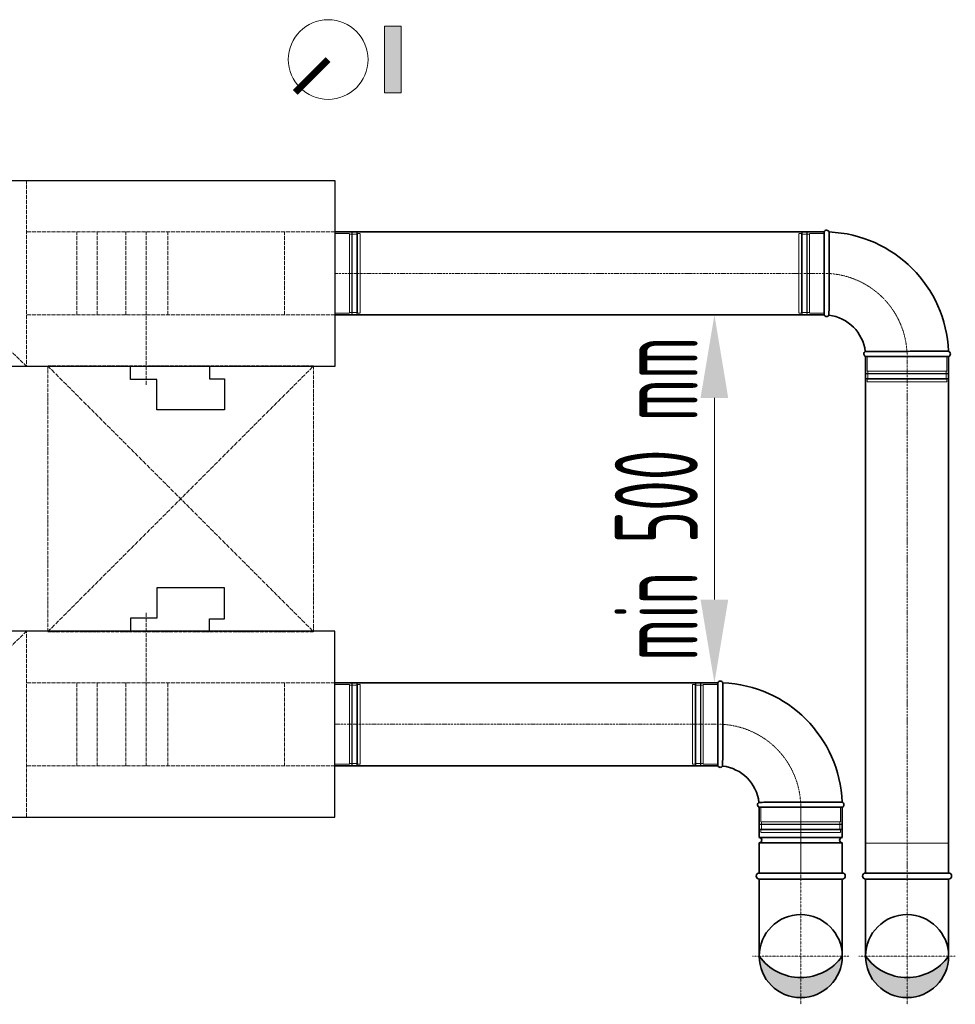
# Model space of a CAD drawing. Header units: millimetres. Extents: x 15940 to 92175, y -24684 to 227664.
# Tile 5 of 132: x 33508 to 34915, y -21760 to -20278. Entities that reach past the tile are written whole.
import ezdxf

# ---------------------------------------------------------------- set-up
doc = ezdxf.new("R2010")
doc.units = ezdxf.units.MM
doc.header["$LTSCALE"] = 0.05
for name, pattern in [('ACAD_ISO02W100', [15, 12, -3]), ('ACAD_ISO05W100', [33, 24, -3, 0, -3, 0, -3]), ('ACAD_ISO10W100', [18, 12, -3, 0, -3])]:
    doc.linetypes.add(name, pattern=pattern)
for name, color, linetype, lineweight in [('UT_KOTY - DIMENZE', 7, 'Continuous', 5), ('VZT_01 SUP (PŘÍVOD) - OBRYS', 5, 'Continuous', 35), ('VZT_02 SUP (PŘÍVOD) - OSA', 5, 'ACAD_ISO10W100', 5), ('VZT_05 ETA (ODVOD) - OBRYS', 6, 'Continuous', 35), ('VZT_06 ETA (ODVOD) - OSA', 6, 'ACAD_ISO10W100', 5), ('VZT_21 ZAŘÍZENÍ - OBRYS', 1, 'Continuous', 30), ('VZT_22 ZAŘÍZENÍ - DETAIL', 8, 'Continuous', 5), ('VZT_KOTY - DIMENZE', 7, 'Continuous', 5), ('VZT_POPIS - OBECNE', 7, 'Continuous', 5), ('VZT_POŽADAVKY NA STAVBU - PODHLEDY', 4, 'ACAD_ISO05W100', 5)]:
    doc.layers.add(name, color=color, linetype=linetype, lineweight=lineweight)
doc.layers.add('VZT_03 SUP (PŘÍVOD) - NETISK', color=8, linetype='ACAD_ISO02W100', lineweight=5, plot=False)
doc.layers.add('VZT_07 ETA (ODVOD) - NETISK', color=8, linetype='ACAD_ISO02W100', lineweight=5, plot=False)
doc.styles.add('ISOCP 2.5', font='isocp.shx', dxfattribs={"width": 0.6, "height": 2.5})

msp = doc.modelspace()

# ---------------------------------------------------------------- hatches: boundary and pattern name
at = {"layer": 'VZT_01 SUP (PŘÍVOD) - OBRYS'}
h = msp.add_hatch(color=256, dxfattribs=at)
h.dxf.hatch_style = 1
h.paths.add_polyline_path([(34620.4, -21687, 0.242708), (34682.9, -21719.2), (34682.9, -21749.5, -0.414214)])
h.paths.add_polyline_path([(34682.9, -21749.5), (34682.9, -21719.2, 0.242708), (34745.4, -21687, -0.414214)])
at = {"layer": 'VZT_05 ETA (ODVOD) - OBRYS'}
h = msp.add_hatch(color=256, dxfattribs=at)
h.dxf.hatch_style = 1
h.paths.add_polyline_path([(34780.4, -21687, 0.242708), (34842.9, -21719.2), (34842.9, -21749.5, -0.414214)])
h.paths.add_polyline_path([(34842.9, -21749.5), (34842.9, -21719.2, 0.242708), (34905.4, -21687, -0.414214)])
at = {"layer": 'VZT_POPIS - OBECNE'}
h = msp.add_hatch(color=256, dxfattribs=at)
h.dxf.hatch_style = 1
h.paths.add_polyline_path([(34081.8, -20387.7), (34081.8, -20287.7), (34056.8, -20287.7), (34056.8, -20387.7)])

# ---------------------------------------------------------------- linework, layer by layer
at = {"layer": 'UT_KOTY - DIMENZE'}
msp.add_line((34553, -21150.5), (34553, -20847), dxfattribs=at)
for points in [[(34532.1, -20847), (34573.8, -20847), (34553, -20722)], [(34532.1, -21150.5), (34573.8, -21150.5), (34553, -21275.5)]]:
    msp.add_solid(points, dxfattribs=at)
at = {"layer": 'VZT_01 SUP (PŘÍVOD) - OBRYS'}
for p, q in [((34557.9, -21275.5), (34557.9, -21400.5)), ((34620.4, -21463), (34745.4, -21463)), ((34620.4, -21463), (34620.4, -21508.5)), ((34620.4, -21463), (34745.4, -21463)), ((34745.4, -21463), (34745.4, -21508.5)), ((34620.4, -21508.5), (34745.4, -21508.5)), ((34620.4, -21516.5), (34745.4, -21516.5)), ((34620.4, -21516.5), (34620.4, -21562)), ((34745.4, -21516.5), (34745.4, -21562)), ((34620.4, -21562), (34745.4, -21562))]:
    msp.add_line(p, q, dxfattribs=at)
for points in [[(34557.9, -21275.5), (33981.8, -21275.5)], [(34557.9, -21400.5), (33981.8, -21400.5)], [(34620.4, -21562), (34745.4, -21562)], [(34620.4, -21571), (34745.4, -21571)], [(34620.4, -21571), (34620.4, -21687)], [(34745.4, -21571), (34745.4, -21687)]]:
    msp.add_lwpolyline(points, dxfattribs=at)
msp.add_circle((34682.9, -21687), 62.5, dxfattribs=at)
for centre, radius, start, end in [((34561.8, -21277.2), 4.17, 21.1072, 156.5322), ((34557.9, -21463), 187.5, 2.3607, 87.6393), ((34561.8, -21398.8), 4.17, 203.4678, 329.7019), ((34557.9, -21463), 62.5, 6.8302, 83.1698), ((34622.1, -21459.2), 4.17, 120.2981, 246.5322), ((34743.8, -21459.2), 4.17, 293.4678, 68.8928), ((34620.4, -21512.5), 4, 270, 90), ((34745.4, -21512.5), 4, 90, 270), ((34620.4, -21566.5), 4.5, 90, 270), ((34745.4, -21566.5), 4.5, 270, 90), ((34682.9, -21642.5), 76.7, 215.4307, 324.5693)]:
    msp.add_arc(centre, radius, start, end, dxfattribs=at)
for points, knots in [([(34565.4, -21400.9), (34565.4, -21400.9), (34565.4, -21400.9), (34565.4, -21400.6), (34565.4, -21400.2), (34565.4, -21399.2), (34565.4, -21398.4), (34565.4, -21395.3), (34565.4, -21392.1), (34565.5, -21383.2), (34565.5, -21377), (34565.5, -21362.9), (34565.6, -21355.1), (34565.6, -21338.9), (34565.6, -21330.6), (34565.6, -21314.8), (34565.6, -21307.3), (34565.6, -21294.1), (34565.7, -21288.6), (34565.7, -21281.6), (34565.7, -21279.4), (34565.7, -21276.4), (34565.7, -21275.7), (34565.7, -21275.7)], [197.067977, 197.067977, 197.067977, 197.067977, 201.792196, 201.792196, 209.190204, 209.190204, 218.040239, 218.040239, 237.760854, 237.760854, 262.206108, 262.206108, 286.831239, 286.831239, 311.323072, 311.323072, 335.946087, 335.946087, 360.704397, 360.704397, 377.088273, 377.088273, 394.105327, 394.105327, 394.105327, 394.105327]), ([(34620, -21455.6), (34620, -21455.6), (34621.6, -21455.6), (34627.7, -21455.5), (34632.2, -21455.5), (34643.6, -21455.4), (34650.4, -21455.4), (34665.4, -21455.4), (34673.5, -21455.4), (34689.8, -21455.3), (34697.9, -21455.3), (34713.1, -21455.3), (34720.1, -21455.3), (34731.9, -21455.3), (34736.6, -21455.3), (34743.2, -21455.3), (34745, -21455.3), (34745.3, -21455.3), (34745.3, -21455.3), (34745.3, -21455.3)], [0, 0, 0, 0, 24.235852, 24.235852, 48.531845, 48.531845, 73.024415, 73.024415, 97.570898, 97.570898, 122.078339, 122.078339, 146.53579, 146.53579, 170.957495, 170.957495, 195.359468, 195.359468, 197.168246, 197.168246, 197.168246, 197.168246])]:
    msp.add_open_spline(points, degree=3, knots=knots, dxfattribs=at)
at = {"layer": 'VZT_02 SUP (PŘÍVOD) - OSA', "ltscale": 5}
msp.add_lwpolyline([(33981.8, -21338), (34557.9, -21338)], dxfattribs=at)
at = {"layer": 'VZT_02 SUP (PŘÍVOD) - OSA', "ltscale": 0.3}
msp.add_lwpolyline([(34682.9, -21463), (34682.9, -21463, 0.414214), (34557.9, -21338), (34557.9, -21338)], format="xyb", dxfattribs=at)
at = {"layer": 'VZT_02 SUP (PŘÍVOD) - OSA'}
msp.add_lwpolyline([(34682.9, -21463), (34682.9, -21562)], dxfattribs=at)
at = {"layer": 'VZT_02 SUP (PŘÍVOD) - OSA', "ltscale": 0.3}
for points in [[(34682.9, -21687), (34682.9, -21562)], [(34610.4, -21687), (34682.9, -21687)], [(34682.9, -21759.5), (34682.9, -21687)], [(34682.9, -21687), (34755.4, -21687)]]:
    msp.add_lwpolyline(points, dxfattribs=at)
at = {"layer": 'VZT_03 SUP (PŘÍVOD) - NETISK', "ltscale": 0.4}
for p, q in [((34519.9, -21278), (34519.9, -21398)), ((34523.9, -21278), (34519.9, -21278)), ((34523.9, -21278), (34523.9, -21398)), ((34524.4, -21277), (34524.4, -21399)), ((34524.9, -21277), (34524.4, -21277)), ((34524.9, -21277), (34524.9, -21399)), ((34531.9, -21277), (34531.9, -21399)), ((34532.4, -21277), (34531.9, -21277)), ((34532.4, -21277), (34532.4, -21399)), ((34535.9, -21278), (34535.9, -21398)), ((34557.9, -21278), (34535.9, -21278)), ((34524.4, -21279), (34523.9, -21279)), ((34531.9, -21279), (34524.9, -21279)), ((34535.9, -21279), (34532.4, -21279)), ((34523.9, -21398), (34519.9, -21398)), ((34524.4, -21397), (34523.9, -21397)), ((34524.9, -21399), (34524.4, -21399)), ((34531.9, -21397), (34524.9, -21397)), ((34532.4, -21399), (34531.9, -21399)), ((34535.9, -21397), (34532.4, -21397)), ((34557.9, -21398), (34535.9, -21398)), ((34622.9, -21463), (34622.9, -21485)), ((34742.9, -21463), (34742.9, -21485)), ((34622.9, -21485), (34742.9, -21485)), ((34623.9, -21485), (34623.9, -21488.5)), ((34741.9, -21485), (34741.9, -21488.5)), ((34621.9, -21488.5), (34743.9, -21488.5)), ((34621.9, -21488.5), (34621.9, -21489)), ((34621.9, -21489), (34743.9, -21489)), ((34621.9, -21496), (34743.9, -21496)), ((34621.9, -21496), (34621.9, -21496.5)), ((34621.9, -21496.5), (34743.9, -21496.5)), ((34622.9, -21497), (34742.9, -21497)), ((34622.9, -21497), (34622.9, -21501)), ((34623.9, -21489), (34623.9, -21496)), ((34623.9, -21496.5), (34623.9, -21497)), ((34741.9, -21489), (34741.9, -21496)), ((34741.9, -21496.5), (34741.9, -21497)), ((34742.9, -21497), (34742.9, -21501)), ((34743.9, -21488.5), (34743.9, -21489)), ((34743.9, -21496), (34743.9, -21496.5)), ((34622.9, -21501), (34742.9, -21501))]:
    msp.add_line(p, q, dxfattribs=at)
msp.add_lwpolyline([(34620.4, -21562), (34620.4, -21517), (34745.4, -21517), (34745.4, -21562)], dxfattribs=at)
at = {"layer": 'VZT_05 ETA (ODVOD) - OBRYS'}
for p, q in [((34717.9, -20597), (34717.9, -20722)), ((34780.4, -20784.5), (34905.4, -20784.5))]:
    msp.add_line(p, q, dxfattribs=at)
for points in [[(33981.8, -20597), (34717.9, -20597)], [(33981.8, -20722), (34717.9, -20722)], [(34780.4, -21562), (34780.4, -20784.5)], [(34905.4, -21562), (34905.4, -20784.5)], [(34780.4, -21562), (34905.4, -21562)], [(34780.4, -21571), (34905.4, -21571)], [(34780.4, -21571), (34780.4, -21687)], [(34905.4, -21571), (34905.4, -21687)]]:
    msp.add_lwpolyline(points, dxfattribs=at)
msp.add_circle((34842.9, -21687), 62.5, dxfattribs=at)
for centre, radius, start, end in [((34721.8, -20598.7), 4.17, 21.1072, 156.5322), ((34717.9, -20784.5), 187.5, 2.3607, 87.6393), ((34721.8, -20720.3), 4.17, 203.4678, 329.7019), ((34717.9, -20784.5), 62.5, 6.8302, 83.1698), ((34782.1, -20780.7), 4.17, 120.2981, 246.5322), ((34903.8, -20780.7), 4.17, 293.4678, 68.8928), ((34780.4, -21566.5), 4.5, 90, 270), ((34905.4, -21566.5), 4.5, 270, 90), ((34842.9, -21642.5), 76.7, 215.4307, 324.5693)]:
    msp.add_arc(centre, radius, start, end, dxfattribs=at)
for points, knots in [([(34725.4, -20722.4), (34725.4, -20722.4), (34725.4, -20722.4), (34725.4, -20722.1), (34725.4, -20721.7), (34725.4, -20720.7), (34725.4, -20719.9), (34725.4, -20716.8), (34725.4, -20713.6), (34725.5, -20704.7), (34725.5, -20698.5), (34725.5, -20684.4), (34725.6, -20676.6), (34725.6, -20660.4), (34725.6, -20652.1), (34725.6, -20636.3), (34725.6, -20628.8), (34725.6, -20615.6), (34725.7, -20610.1), (34725.7, -20603.1), (34725.7, -20600.9), (34725.7, -20597.9), (34725.7, -20597.2), (34725.7, -20597.2)], [197.067977, 197.067977, 197.067977, 197.067977, 201.792196, 201.792196, 209.190204, 209.190204, 218.040239, 218.040239, 237.760854, 237.760854, 262.206108, 262.206108, 286.831239, 286.831239, 311.323072, 311.323072, 335.946087, 335.946087, 360.704397, 360.704397, 377.088273, 377.088273, 394.105327, 394.105327, 394.105327, 394.105327]), ([(34780, -20777.1), (34780, -20777.1), (34781.6, -20777.1), (34787.7, -20777), (34792.2, -20777), (34803.6, -20776.9), (34810.4, -20776.9), (34825.4, -20776.9), (34833.5, -20776.9), (34849.8, -20776.8), (34857.9, -20776.8), (34873.1, -20776.8), (34880.1, -20776.8), (34891.9, -20776.8), (34896.6, -20776.8), (34903.2, -20776.8), (34905, -20776.8), (34905.3, -20776.8), (34905.3, -20776.8), (34905.3, -20776.8)], [0, 0, 0, 0, 24.235852, 24.235852, 48.531845, 48.531845, 73.024415, 73.024415, 97.570898, 97.570898, 122.078339, 122.078339, 146.53579, 146.53579, 170.957495, 170.957495, 195.359468, 195.359468, 197.168246, 197.168246, 197.168246, 197.168246])]:
    msp.add_open_spline(points, degree=3, knots=knots, dxfattribs=at)
at = {"layer": 'VZT_06 ETA (ODVOD) - OSA', "ltscale": 5}
for points in [[(34717.9, -20659.5), (33981.8, -20659.5)], [(34842.9, -20784.5), (34842.9, -21562)]]:
    msp.add_lwpolyline(points, dxfattribs=at)
at = {"layer": 'VZT_06 ETA (ODVOD) - OSA', "ltscale": 0.3}
msp.add_lwpolyline([(34842.9, -20784.5), (34842.9, -20784.5, 0.414214), (34717.9, -20659.5), (34717.9, -20659.5)], format="xyb", dxfattribs=at)
for points in [[(34842.9, -21687), (34842.9, -21562)], [(34770.4, -21687), (34842.9, -21687)], [(34842.9, -21759.5), (34842.9, -21687)], [(34842.9, -21687), (34915.4, -21687)]]:
    msp.add_lwpolyline(points, dxfattribs=at)
at = {"layer": 'VZT_07 ETA (ODVOD) - NETISK', "ltscale": 0.4}
for p, q in [((33981.8, -20599.5), (34003.8, -20599.5)), ((34003.8, -20599.5), (34003.8, -20719.5)), ((34003.8, -20600.5), (34007.3, -20600.5)), ((34007.3, -20598.5), (34007.3, -20720.5)), ((34007.3, -20598.5), (34007.8, -20598.5)), ((34007.8, -20598.5), (34007.8, -20720.5)), ((34007.8, -20600.5), (34014.8, -20600.5)), ((34014.8, -20598.5), (34014.8, -20720.5)), ((34014.8, -20598.5), (34015.3, -20598.5)), ((34015.3, -20598.5), (34015.3, -20720.5)), ((34015.3, -20600.5), (34015.8, -20600.5)), ((34015.8, -20599.5), (34015.8, -20719.5)), ((34015.8, -20599.5), (34019.8, -20599.5)), ((34019.8, -20599.5), (34019.8, -20719.5)), ((34679.9, -20599.5), (34679.9, -20719.5)), ((34683.9, -20599.5), (34679.9, -20599.5)), ((34683.9, -20599.5), (34683.9, -20719.5)), ((34684.4, -20600.5), (34683.9, -20600.5)), ((34684.4, -20598.5), (34684.4, -20720.5)), ((34684.9, -20598.5), (34684.4, -20598.5)), ((34684.9, -20598.5), (34684.9, -20720.5)), ((34691.9, -20600.5), (34684.9, -20600.5)), ((34691.9, -20598.5), (34691.9, -20720.5)), ((34692.4, -20598.5), (34691.9, -20598.5)), ((34692.4, -20598.5), (34692.4, -20720.5)), ((34695.9, -20600.5), (34692.4, -20600.5)), ((34695.9, -20599.5), (34695.9, -20719.5)), ((34717.9, -20599.5), (34695.9, -20599.5)), ((33981.8, -20719.5), (34003.8, -20719.5)), ((34003.8, -20718.5), (34007.3, -20718.5)), ((34007.3, -20720.5), (34007.8, -20720.5)), ((34007.8, -20718.5), (34014.8, -20718.5)), ((34014.8, -20720.5), (34015.3, -20720.5)), ((34015.3, -20718.5), (34015.8, -20718.5)), ((34015.8, -20719.5), (34019.8, -20719.5)), ((34683.9, -20719.5), (34679.9, -20719.5)), ((34684.4, -20718.5), (34683.9, -20718.5)), ((34684.9, -20720.5), (34684.4, -20720.5)), ((34691.9, -20718.5), (34684.9, -20718.5)), ((34692.4, -20720.5), (34691.9, -20720.5)), ((34695.9, -20718.5), (34692.4, -20718.5)), ((34717.9, -20719.5), (34695.9, -20719.5)), ((34782.9, -20784.5), (34782.9, -20806.5)), ((34902.9, -20784.5), (34902.9, -20806.5)), ((34781.9, -20810), (34903.9, -20810)), ((34781.9, -20810), (34781.9, -20810.5)), ((34781.9, -20810.5), (34903.9, -20810.5)), ((34781.9, -20817.5), (34903.9, -20817.5)), ((34781.9, -20817.5), (34781.9, -20818)), ((34781.9, -20818), (34903.9, -20818)), ((34782.9, -20806.5), (34902.9, -20806.5)), ((34782.9, -20818.5), (34902.9, -20818.5)), ((34782.9, -20818.5), (34782.9, -20822.5)), ((34783.9, -20806.5), (34783.9, -20810)), ((34783.9, -20810.5), (34783.9, -20817.5)), ((34783.9, -20818), (34783.9, -20818.5)), ((34901.9, -20806.5), (34901.9, -20810)), ((34901.9, -20810.5), (34901.9, -20817.5)), ((34901.9, -20818), (34901.9, -20818.5)), ((34902.9, -20818.5), (34902.9, -20822.5)), ((34903.9, -20810), (34903.9, -20810.5)), ((34903.9, -20817.5), (34903.9, -20818)), ((34782.9, -20822.5), (34902.9, -20822.5)), ((33981.8, -21278), (34003.8, -21278)), ((34003.8, -21398), (34003.8, -21278)), ((34007.3, -21399), (34007.3, -21277)), ((34007.3, -21277), (34007.8, -21277)), ((34007.8, -21399), (34007.8, -21277)), ((34014.8, -21399), (34014.8, -21277)), ((34014.8, -21277), (34015.3, -21277)), ((34015.3, -21399), (34015.3, -21277)), ((34015.8, -21398), (34015.8, -21278)), ((34015.8, -21278), (34019.8, -21278)), ((34019.8, -21398), (34019.8, -21278)), ((34003.8, -21279), (34007.3, -21279)), ((34007.8, -21279), (34014.8, -21279)), ((34015.3, -21279), (34015.8, -21279)), ((33981.8, -21398), (34003.8, -21398)), ((34003.8, -21397), (34007.3, -21397)), ((34007.3, -21399), (34007.8, -21399)), ((34007.8, -21397), (34014.8, -21397)), ((34014.8, -21399), (34015.3, -21399)), ((34015.3, -21397), (34015.8, -21397)), ((34015.8, -21398), (34019.8, -21398))]:
    msp.add_line(p, q, dxfattribs=at)
msp.add_lwpolyline([(34780.4, -21562), (34780.4, -21517), (34905.4, -21517), (34905.4, -21562)], dxfattribs=at)
at = {"layer": 'VZT_21 ZAŘÍZENÍ - OBRYS'}
for points in [[(32481.8, -20519.5), (33981.8, -20519.5), (33981.8, -20799.5), (32481.8, -20799.5)], [(32481.8, -21478), (33981.8, -21478), (33981.8, -21198), (32481.8, -21198)]]:
    msp.add_lwpolyline(points, close=True, dxfattribs=at)
for points in [[(33793.4, -20799.5), (33793.4, -20818.1), (33815.9, -20818.1), (33815.9, -20864.7), (33714.3, -20864.7), (33714.3, -20819.3), (33674.3, -20819.3), (33674.3, -20799.5)], [(33793.4, -21198), (33793.4, -21179.4), (33815.9, -21179.4), (33815.9, -21132.8), (33714.3, -21132.8), (33714.3, -21178.2), (33674.3, -21178.2), (33674.3, -21198)]]:
    msp.add_lwpolyline(points, dxfattribs=at)
at = {"layer": 'VZT_22 ZAŘÍZENÍ - DETAIL', "linetype": 'ACAD_ISO02W100', "lineweight": 5, "ltscale": 10}
for points in [[(33518, -20519.5), (33518, -20799.5)], [(33518, -20799.5), (33323.3, -20609.4), (32505.7, -20799.5)], [(33981.8, -20597), (33518, -20597)], [(33593.5, -20722), (33593.5, -20597)], [(33624.3, -20722), (33624.3, -20597)], [(33667.3, -20722), (33667.3, -20597)], [(33698.2, -20827.1), (33698.2, -20597)], [(33730.6, -20722), (33730.6, -20597)], [(33906.3, -20722), (33906.3, -20597)], [(33981.8, -20722), (33518, -20722)], [(33698.2, -21170.4), (33698.2, -21400.5)], [(33518, -21198), (33323.3, -21388.1), (32505.7, -21198)], [(33518, -21478), (33518, -21198)], [(33981.8, -21275.5), (33518, -21275.5)], [(33593.5, -21275.5), (33593.5, -21400.5)], [(33624.3, -21275.5), (33624.3, -21400.5)], [(33667.3, -21275.5), (33667.3, -21400.5)], [(33730.6, -21275.5), (33730.6, -21400.5)], [(33906.3, -21275.5), (33906.3, -21400.5)], [(33981.8, -21400.5), (33518, -21400.5)]]:
    msp.add_lwpolyline(points, dxfattribs=at)
at = {"layer": 'VZT_KOTY - DIMENZE', "const_width": 10}
msp.add_lwpolyline([(33971.8, -20337.7), (33922.3, -20387.2)], dxfattribs=at)
at = {"layer": 'VZT_POPIS - OBECNE'}
msp.add_lwpolyline([(34081.8, -20287.7), (34056.8, -20287.7), (34056.8, -20387.7), (34081.8, -20387.7)], close=True, dxfattribs=at)
msp.add_circle((33971.8, -20337.7), 60, dxfattribs=at)
at = {"layer": 'VZT_POŽADAVKY NA STAVBU - PODHLEDY', "ltscale": 5}
for p, q in [((33549.9, -20798.8), (33949.9, -21198.8)), ((33549.9, -21198.8), (33949.9, -20798.8))]:
    msp.add_line(p, q, dxfattribs=at)
at = {"layer": 'VZT_POŽADAVKY NA STAVBU - PODHLEDY', "ltscale": 4}
for p, q in [((33949.9, -20798.8), (33549.9, -20798.8)), ((33549.9, -20798.8), (33549.9, -21198.8)), ((33949.9, -21198.8), (33949.9, -20798.8)), ((33549.9, -21198.8), (33949.9, -21198.8))]:
    msp.add_line(p, q, dxfattribs=at)

# ---------------------------------------------------------------- texts
at = {"layer": 'UT_KOTY - DIMENZE', "insert": (34465.5, -20998.8), "char_height": 125, "attachment_point": 5, "rotation": 90, "style": 'ISOCP 2.5'}
msp.add_mtext('min 500 mm', dxfattribs=at)

doc.saveas('drawing.dxf')
